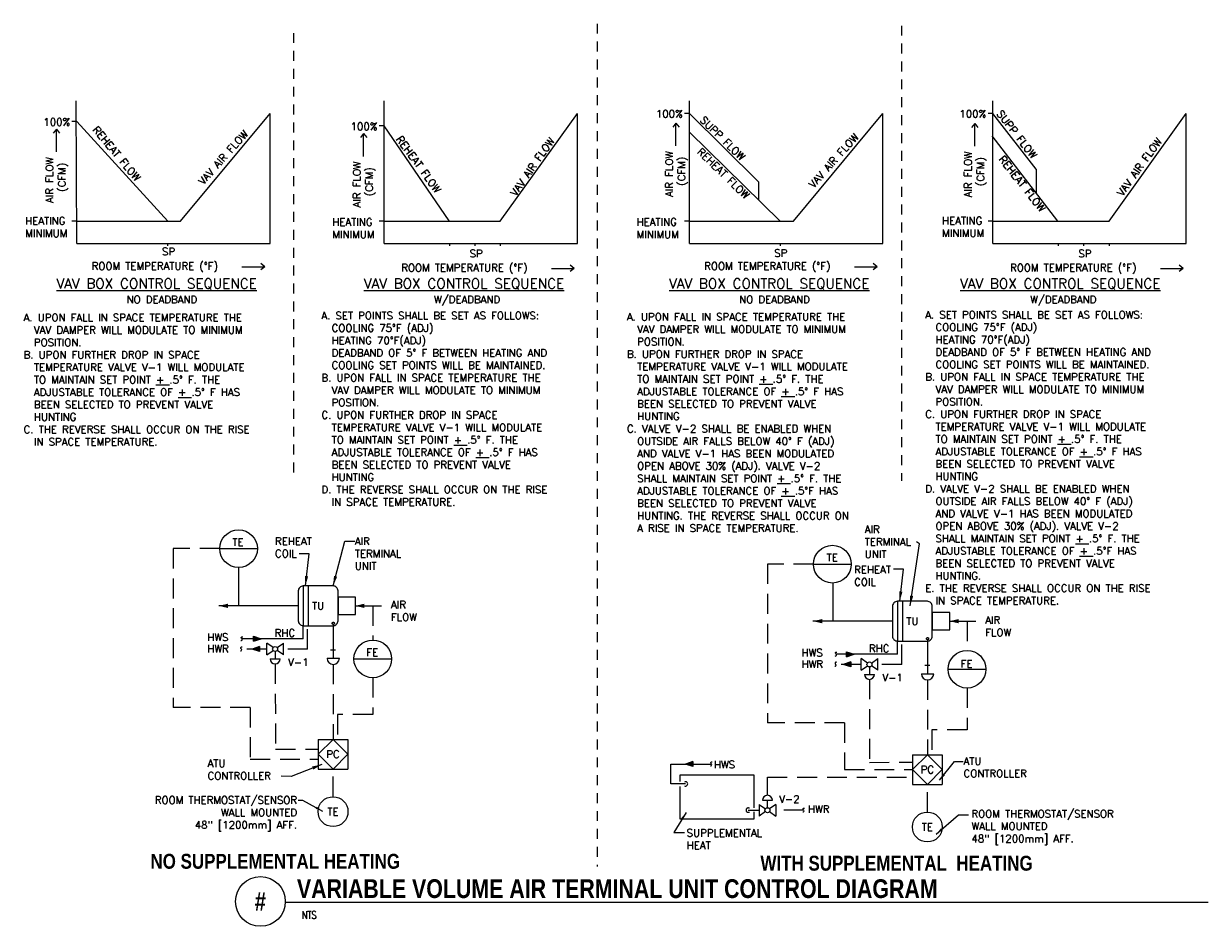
# Model space of a CAD drawing. Header units: inches. Extents: x 2.2 to 17.1, y -9.4 to 2.
import ezdxf
from ezdxf.enums import TextEntityAlignment as Align

# ---------------------------------------------------------------- set-up
doc = ezdxf.new("R2010")
doc.units = ezdxf.units.IN
doc.header["$MEASUREMENT"] = 0
doc.linetypes.add('HIDDEN', pattern=[0.375, 0.25, -0.125])
doc.linetypes.add('HIDDEN2', pattern=[0.1875, 0.125, -0.0625])
for name, color, linetype in [('M-DETL-DIMS', 2, 'Continuous'), ('M-DETL-HEVY', 5, 'Continuous'), ('M-DETL-MEDM', 4, 'Continuous'), ('M-DETL-TEXT', 2, 'Continuous'), ('M-DETL-THIN', 2, 'Continuous'), ('M-DETL-XTHN', 8, 'Continuous')]:
    doc.layers.add(name, color=color, linetype=linetype)
doc.styles.add('BOLD', font='bold.shx', dxfattribs={"width": 0.9})
doc.styles.add('Romans', font='romans.shx')
doc.dimstyles.new('VA-Dims', dxfattribs={"dimtxt": 0.09375, "dimasz": 0.09375, "dimexe": 0.09375, "dimexo": 0.03125, "dimgap": 0.02, "dimtad": 1, "dimdec": 5, "dimzin": 0, "dimdsep": 46, "dimlunit": 4, "dimtxsty": 'Romans', "dimblk": 'ARCHTICK', "dimcen": 0.09375, "dimclrd": 256, "dimclre": 256, "dimclrt": 256, "dimadec": 0, "dimazin": 0, "dimtfac": 1, "dimtdec": 5, "dimtofl": 0, "dimtmove": 0, "dimatfit": 3, "dimfxl": 1, "dimfrac": 2, "dimtolj": 1, "dimtzin": 0, "dimlwd": -1, "dimlwe": -1, "dimarcsym": 0})
doc.dimstyles.new('VA-Lead', dxfattribs={"dimtxt": 0.09375, "dimasz": 0.125, "dimexe": 0.125, "dimexo": 0.03125, "dimgap": 0.02, "dimtad": 1, "dimdec": 5, "dimzin": 0, "dimdsep": 46, "dimlunit": 4, "dimtxsty": 'Romans', "dimcen": 0.125, "dimclrd": 256, "dimclre": 256, "dimclrt": 256, "dimadec": 0, "dimazin": 0, "dimtfac": 1, "dimtdec": 5, "dimtofl": 0, "dimtmove": 0, "dimatfit": 3, "dimfxl": 1, "dimfrac": 2, "dimtolj": 1, "dimtzin": 0, "dimlwd": -1, "dimlwe": -1, "dimarcsym": 0})

# ---------------------------------------------------------------- blocks, each defined once
blk = doc.blocks.new('_ArchTick')
at = {"color": 0, "linetype": 'ByBlock', "const_width": 0.15}
blk.add_lwpolyline([(-0.5, -0.5), (0.5, 0.5)], dxfattribs=at)

msp = doc.modelspace()

# ---------------------------------------------------------------- hatches: boundary and pattern name
at = {"layer": 'M-DETL-MEDM', "linetype": 'Continuous'}
h = msp.add_hatch(color=256, dxfattribs=at)
h.paths.add_polyline_path([(5.119, -5.715), (5.119, -5.747), (5.213, -5.747)])
h.paths.add_polyline_path([(5.213, -5.747), (5.119, -5.747), (5.119, -5.778)])
h = msp.add_hatch(color=256, dxfattribs=at)
h.paths.add_polyline_path([(5.194, -5.906), (5.194, -5.875), (5.101, -5.875)])
h.paths.add_polyline_path([(5.101, -5.875), (5.194, -5.875), (5.194, -5.844)])
h = msp.add_hatch(color=256, dxfattribs=at)
h.paths.add_polyline_path([(12.574, -5.909), (12.574, -5.94), (12.668, -5.94)])
h.paths.add_polyline_path([(12.668, -5.94), (12.574, -5.94), (12.574, -5.972)])
h = msp.add_hatch(color=256, dxfattribs=at)
h.paths.add_polyline_path([(12.627, -6.1), (12.627, -6.069), (12.533, -6.069)])
h.paths.add_polyline_path([(12.533, -6.069), (12.627, -6.069), (12.627, -6.037)])
h = msp.add_hatch(color=256, dxfattribs=at)
h.paths.add_polyline_path([(10.643, -7.352), (10.643, -7.321), (10.549, -7.321)])
h.paths.add_polyline_path([(10.549, -7.321), (10.643, -7.321), (10.643, -7.289)])

# ---------------------------------------------------------------- linework, layer by layer
at = {"layer": 'M-DETL-DIMS'}
for p, q in [((2.898, -0.777), (2.889, 1.019)), ((6.76, -0.777), (6.76, 1.019)), ((10.598, -0.777), (10.598, 1.019)), ((14.413, -0.777), (14.413, 1.019)), ((2.898, 0.758), (2.836, 0.758)), ((4.04, -0.495), (2.898, 0.758)), ((4.2, -0.494), (5.328, 0.861)), ((5.328, -0.777), (5.328, 0.861)), ((8.22, -0.494), (9.191, 0.861)), ((9.191, -0.777), (9.191, 0.861)), ((10.598, 0.861), (10.537, 0.861)), ((10.598, 0.861), (11.466, -0.002)), ((11.907, -0.494), (13.028, 0.861)), ((13.028, -0.777), (13.028, 0.861)), ((14.413, 0.861), (14.352, 0.861)), ((14.956, 0.159), (14.413, 0.861)), ((15.874, -0.494), (16.844, 0.861)), ((16.844, -0.777), (16.844, 0.861)), ((2.64, 0.662), (2.6, 0.612)), ((2.64, 0.376), (2.64, 0.662)), ((2.64, 0.662), (2.68, 0.612)), ((6.503, 0.606), (6.463, 0.556)), ((6.503, 0.32), (6.503, 0.606)), ((6.503, 0.606), (6.543, 0.556)), ((6.76, 0.703), (6.699, 0.703)), ((7.579, -0.491), (6.76, 0.703)), ((10.428, 0.738), (10.388, 0.688)), ((10.428, 0.452), (10.428, 0.738)), ((10.428, 0.738), (10.468, 0.688)), ((11.739, -0.494), (10.598, 0.625)), ((14.185, 0.733), (14.145, 0.683)), ((14.185, 0.447), (14.185, 0.733)), ((14.185, 0.733), (14.225, 0.683)), ((15.231, -0.494), (14.404, 0.577)), ((14.956, 0.159), (14.956, -0.138)), ((11.466, -0.002), (11.466, -0.226)), ((2.898, -0.494), (2.836, -0.494)), ((2.898, -0.494), (4.2, -0.494)), ((6.76, -0.494), (6.699, -0.494)), ((6.76, -0.494), (8.22, -0.494)), ((10.598, -0.494), (10.537, -0.494)), ((10.598, -0.494), (11.907, -0.494)), ((14.413, -0.494), (14.352, -0.494)), ((14.413, -0.494), (15.874, -0.494)), ((2.898, -0.777), (5.328, -0.777)), ((4.039, -0.777), (4.039, -0.806)), ((6.76, -0.777), (9.191, -0.777)), ((7.581, -0.777), (7.581, -0.806)), ((7.901, -0.777), (7.901, -0.806)), ((8.221, -0.777), (8.221, -0.806)), ((10.598, -0.777), (13.028, -0.777)), ((11.739, -0.777), (11.739, -0.806)), ((14.413, -0.777), (16.844, -0.777)), ((15.234, -0.777), (15.234, -0.806)), ((15.554, -0.777), (15.554, -0.806)), ((15.875, -0.777), (15.875, -0.806)), ((5.259, -1.068), (5.209, -1.028)), ((12.959, -1.068), (12.909, -1.028)), ((4.973, -1.068), (5.259, -1.068)), ((5.259, -1.068), (5.209, -1.108)), ((8.865, -1.089), (9.15, -1.089)), ((9.15, -1.089), (9.1, -1.049)), ((9.15, -1.089), (9.1, -1.129)), ((12.673, -1.068), (12.959, -1.068)), ((12.959, -1.068), (12.909, -1.108)), ((16.518, -1.089), (16.804, -1.089)), ((16.804, -1.089), (16.754, -1.049)), ((16.804, -1.089), (16.754, -1.129)), ((5.517, -9.06), (17.121, -9.06))]:
    msp.add_line(p, q, dxfattribs=at)
at = {"layer": 'M-DETL-HEVY'}
for p, q in [((5.743, -5.082), (5.743, -5.582)), ((5.806, -5.082), (5.806, -5.582)), ((13.214, -5.275), (13.214, -5.775)), ((13.276, -5.275), (13.276, -5.775))]:
    msp.add_line(p, q, dxfattribs=at)
for points in [[(5.743, -5.582), (6.118, -5.582, 0.414214), (6.181, -5.519), (6.181, -5.144, 0.414214), (6.118, -5.082), (5.743, -5.082, 0.414214), (5.681, -5.144), (5.681, -5.519, 0.414214)], [(13.214, -5.775), (13.589, -5.775, 0.414214), (13.651, -5.713), (13.651, -5.338, 0.414214), (13.589, -5.275), (13.214, -5.275, 0.414214), (13.151, -5.338), (13.151, -5.713, 0.414214)]]:
    msp.add_lwpolyline(points, format="xyb", close=True, dxfattribs=at)
for points in [[(6.181, -5.442), (6.401, -5.442), (6.401, -5.222), (6.181, -5.222)], [(13.651, -5.635), (13.871, -5.635), (13.871, -5.415), (13.651, -5.415)]]:
    msp.add_lwpolyline(points, close=True, dxfattribs=at)
at = {"layer": 'M-DETL-MEDM'}
for p, q in [((4.693, -4.613), (5.168, -4.613)), ((4.931, -4.85), (4.931, -5.332)), ((12.158, -4.808), (12.632, -4.808)), ((12.401, -5.045), (12.401, -5.525)), ((5.364, -5.857), (5.286, -5.802)), ((5.286, -5.948), (5.286, -5.802)), ((5.415, -5.857), (5.494, -5.802)), ((5.494, -5.948), (5.494, -5.802)), ((5.286, -5.948), (5.364, -5.893)), ((5.39, -5.906), (5.39, -6)), ((5.494, -5.948), (5.415, -5.893)), ((6.086, -5.886), (6.15, -5.886)), ((6.121, -5.819), (6.121, -5.991)), ((5.327, -6), (5.452, -6)), ((6.043, -5.991), (6.199, -5.991)), ((6.381, -5.999), (6.855, -5.999)), ((12.835, -6.051), (12.756, -5.996)), ((12.756, -6.142), (12.756, -5.996)), ((12.756, -6.142), (12.835, -6.087)), ((12.861, -6.1), (12.861, -6.194)), ((12.886, -6.051), (12.965, -5.996)), ((12.965, -6.142), (12.886, -6.087)), ((12.965, -6.142), (12.965, -5.996)), ((13.557, -6.08), (13.621, -6.08)), ((13.592, -6.013), (13.592, -6.185)), ((12.798, -6.194), (12.923, -6.194)), ((13.514, -6.185), (13.67, -6.185)), ((13.851, -6.129), (14.325, -6.129)), ((5.931, -7.011), (6.306, -7.011)), ((5.931, -7.011), (5.931, -7.386)), ((6.118, -7.011), (5.931, -7.198)), ((6.306, -7.198), (6.118, -7.011)), ((6.306, -7.011), (6.306, -7.386)), ((5.931, -7.198), (6.118, -7.386)), ((6.118, -7.386), (6.306, -7.198)), ((13.401, -7.204), (13.776, -7.204)), ((13.401, -7.204), (13.401, -7.579)), ((13.589, -7.204), (13.401, -7.392)), ((13.776, -7.392), (13.589, -7.204)), ((13.776, -7.204), (13.776, -7.579)), ((5.931, -7.386), (6.306, -7.386)), ((13.401, -7.392), (13.589, -7.579)), ((13.589, -7.579), (13.776, -7.392)), ((10.476, -7.461), (10.476, -7.539)), ((13.401, -7.579), (13.776, -7.579)), ((11.475, -7.829), (11.554, -7.884)), ((11.475, -7.829), (11.475, -7.975)), ((11.517, -7.777), (11.642, -7.777)), ((11.579, -7.871), (11.579, -7.777)), ((11.683, -7.829), (11.605, -7.884)), ((11.683, -7.829), (11.683, -7.975)), ((11.554, -7.92), (11.475, -7.975)), ((11.605, -7.92), (11.683, -7.975))]:
    msp.add_line(p, q, dxfattribs=at)
at = {"layer": 'M-DETL-MEDM', "linetype": 'HIDDEN'}
for p, q in [((6.618, -5.332), (6.618, -5.762)), ((5.798, -5.875), (5.798, -5.582)), ((6.121, -5.565), (6.121, -5.819)), ((14.089, -5.525), (14.089, -5.891)), ((13.269, -6.069), (13.269, -5.775)), ((13.592, -5.759), (13.592, -6.013)), ((5.286, -5.875), (4.968, -5.875)), ((5.798, -5.875), (5.494, -5.875)), ((6.118, -6.069), (6.118, -7.011)), ((12.756, -6.069), (12.439, -6.069)), ((13.269, -6.069), (12.965, -6.069)), ((6.618, -6.236), (6.618, -6.698)), ((13.589, -6.263), (13.589, -7.204)), ((14.089, -6.366), (14.089, -6.892)), ((5.077, -6.61), (4.108, -6.61)), ((6.618, -6.698), (6.176, -6.698)), ((6.176, -6.698), (6.176, -7.011)), ((12.548, -6.803), (11.579, -6.803)), ((14.089, -6.892), (13.647, -6.892)), ((13.647, -6.892), (13.647, -7.204)), ((6.118, -7.729), (6.118, -7.386)), ((13.589, -7.923), (13.589, -7.579)), ((11.337, -7.901), (11.475, -7.901)), ((12.036, -7.902), (11.683, -7.902))]:
    msp.add_line(p, q, dxfattribs=at)
at = {"layer": 'M-DETL-MEDM', "linetype": 'Continuous'}
for p, q in [((5.743, -5.747), (5.743, -5.582)), ((5.743, -5.747), (4.973, -5.747)), ((5.119, -5.778), (5.119, -5.715)), ((5.119, -5.715), (5.213, -5.747)), ((5.119, -5.778), (5.213, -5.747)), ((13.214, -5.94), (13.214, -5.775)), ((5.194, -5.844), (5.101, -5.875)), ((5.194, -5.906), (5.101, -5.875)), ((5.194, -5.844), (5.194, -5.906)), ((13.214, -5.94), (12.444, -5.94)), ((12.574, -5.972), (12.574, -5.909)), ((12.574, -5.909), (12.668, -5.94)), ((12.574, -5.972), (12.668, -5.94)), ((12.627, -6.037), (12.533, -6.069)), ((12.627, -6.1), (12.533, -6.069)), ((12.627, -6.037), (12.627, -6.1)), ((10.643, -7.289), (10.549, -7.321)), ((10.643, -7.289), (10.643, -7.352)), ((10.366, -7.571), (10.366, -7.321)), ((10.366, -7.321), (10.866, -7.321)), ((10.643, -7.352), (10.549, -7.321)), ((10.549, -7.571), (10.366, -7.571))]:
    msp.add_line(p, q, dxfattribs=at)
at = {"layer": 'M-DETL-MEDM', "linetype": 'HIDDEN'}
for points in [[(4.693, -4.613), (4.108, -4.613), (4.108, -6.61)], [(12.158, -4.808), (11.579, -4.807), (11.579, -6.803)], [(5.39, -6.063), (5.395, -7.135), (5.931, -7.136)], [(12.861, -6.256), (12.86, -7.301), (13.401, -7.298)], [(5.077, -6.61), (5.077, -7.261), (5.931, -7.261)], [(12.548, -6.803), (12.548, -7.392), (13.401, -7.392)], [(11.579, -7.715), (11.579, -7.486), (13.401, -7.486)]]:
    msp.add_lwpolyline(points, dxfattribs=at)
at = {"layer": 'M-DETL-MEDM', "linetype": 'Continuous'}
for points in [[(4.959, -5.769, 0.726997), (4.973, -5.747), (4.973, -5.747, -0.261361), (4.964, -5.732), (4.964, -5.732, -0.540265), (4.983, -5.721)], [(4.954, -5.897, 0.726997), (4.968, -5.875), (4.968, -5.875, -0.261361), (4.958, -5.86), (4.958, -5.86, -0.540265), (4.977, -5.849)], [(12.43, -5.963, 0.726997), (12.444, -5.94), (12.444, -5.94, -0.261361), (12.434, -5.926), (12.434, -5.926, -0.540265), (12.453, -5.914)], [(10.862, -7.343, 0.726997), (10.876, -7.321), (10.876, -7.321, -0.261361), (10.867, -7.306), (10.867, -7.306, -0.540265), (10.886, -7.295)]]:
    msp.add_lwpolyline(points, format="xyb", dxfattribs=at)
at = {"layer": 'M-DETL-MEDM', "linetype": 'HIDDEN'}
msp.add_lwpolyline([(12.425, -6.091, 0.726997), (12.439, -6.069), (12.439, -6.069, -0.261361), (12.429, -6.054), (12.429, -6.054, -0.540265), (12.448, -6.043)], format="xyb", dxfattribs=at)
at = {"layer": 'M-DETL-MEDM'}
for points in [[(11.411, -7.873), (11.411, -7.461), (10.476, -7.461)], [(10.476, -7.605), (10.476, -8.011), (11.411, -8.011), (11.411, -7.921)]]:
    msp.add_lwpolyline(points, dxfattribs=at)
for centre, radius in [((4.931, -4.613), 0.237), ((12.395, -4.808), 0.237), ((6.618, -5.999), 0.237), ((5.39, -5.875), 0.0312), ((14.088, -6.129), 0.237), ((12.861, -6.069), 0.0312), ((6.118, -7.92), 0.188), ((11.579, -7.902), 0.0312), ((13.589, -8.113), 0.188)]:
    msp.add_circle(centre, radius, dxfattribs=at)
at = {"layer": 'M-DETL-MEDM', "linetype": 'HIDDEN'}
for centre in [(6.121, -5.552), (13.592, -5.745)]:
    msp.add_circle(centre, 0.0138, dxfattribs=at)
at = {"layer": 'M-DETL-MEDM'}
for centre, radius, start, end in [((5.39, -6), 0.0625, 180, 0), ((6.121, -5.991), 0.0781, 180, 0), ((12.861, -6.194), 0.0625, 180, 0), ((13.592, -6.185), 0.0781, 180, 0), ((11.579, -7.777), 0.0625, 0, 180)]:
    msp.add_arc(centre, radius, start, end, dxfattribs=at)
at = {"layer": 'M-DETL-MEDM', "linetype": 'Continuous'}
msp.add_arc((10.549, -7.571), 0.0275, 238.3097, 122.2939, dxfattribs=at)
at = {"layer": 'M-DETL-MEDM', "linetype": 'HIDDEN'}
msp.add_arc((11.337, -7.901), 0.0275, 57.7061, 301.6903, dxfattribs=at)
at = {"layer": 'M-DETL-TEXT', "color": 5}
for p, q in [((5.681, -5.332), (4.681, -5.332)), ((6.396, -5.332), (6.728, -5.332)), ((13.151, -5.525), (12.151, -5.525)), ((13.867, -5.525), (14.199, -5.525))]:
    msp.add_line(p, q, dxfattribs=at)
at = {"layer": 'M-DETL-TEXT'}
msp.add_circle((5.205, -9.049), 0.313, dxfattribs=at)
at = {"layer": 'M-DETL-TEXT', "color": 5}
for points in [[(4.798, -5.359), (4.798, -5.305), (4.681, -5.332)], [(6.513, -5.359), (6.513, -5.305), (6.396, -5.332)], [(12.269, -5.552), (12.269, -5.498), (12.151, -5.525)], [(13.984, -5.552), (13.984, -5.498), (13.867, -5.525)]]:
    msp.add_solid(points, dxfattribs=at)
at = {"layer": 'M-DETL-THIN'}
msp.add_lwpolyline([(12.022, -7.924, 0.726997), (12.036, -7.902), (12.036, -7.902, -0.261361), (12.027, -7.887), (12.027, -7.887, -0.540265), (12.046, -7.876)], format="xyb", dxfattribs=at)
at = {"layer": 'M-DETL-XTHN', "linetype": 'HIDDEN2'}
for p, q in [((9.438, 1.988), (9.438, -8.608)), ((13.265, 1.963), (13.265, -3.761)), ((5.62, 1.871), (5.62, -3.713))]:
    msp.add_line(p, q, dxfattribs=at)

# ---------------------------------------------------------------- texts
at = {"layer": 'M-DETL-DIMS', "insert": (14.403, -7.674), "char_height": 0.0938, "attachment_point": 7, "style": 'Romans'}
msp.add_mtext('\\A1;', dxfattribs=at)
at = {"layer": 'M-DETL-TEXT', "style": 'Romans'}
for s, p in [('TE', (4.923, -4.53)), ('TE', (12.394, -4.724)), ('FE', (6.611, -5.916)), ('FE', (14.082, -6.06)), ('PC', (6.118, -7.198)), ('PC', (13.589, -7.392)), ('TE', (6.118, -7.92)), ('TE', (13.589, -8.113))]:
    msp.add_text(s, height=0.0938, dxfattribs=at).set_placement(p, align=Align.MIDDLE_CENTER)
at = {"layer": 'M-DETL-TEXT', "ltscale": 0.5, "style": 'BOLD', "width": 0.85}
for s, p in [('NO SUPPLEMENTAL HEATING', (3.823, -8.638)), (' WITH SUPPLEMENTAL  HEATING', (11.432, -8.662))]:
    msp.add_text(s, height=0.1875, dxfattribs=at).set_placement(p)
at = {"layer": 'M-DETL-TEXT'}
for s, height, style, width, p in [('VARIABLE VOLUME AIR TERMINAL UNIT CONTROL DIAGRAM', 0.23622, 'BOLD', 0.85, (5.664, -9.006)), ('NTS', 0.0938, 'Romans', 0.8, (5.725, -9.266))]:
    msp.add_text(s, height=height, dxfattribs=dict(at, style=style, width=width)).set_placement(p)
at = {"layer": 'M-DETL-TEXT', "style": 'BOLD', "width": 0.8}
msp.add_text('#', height=0.236, dxfattribs=at).set_placement((5.205, -9.049), align=Align.MIDDLE)
at = {"layer": 'M-DETL-TEXT', "style": 'Romans'}
for s, insert, char_height, width, attachment_point in [('100%', (10.177, 0.903), 0.0938, 0.71013, 1), ('100%', (13.992, 0.903), 0.0938, 0.71013, 1), ('100%', (2.477, 0.799), 0.0938, 0.71013, 1), ('100%', (6.339, 0.744), 0.0938, 0.71013, 1), ('HEATING MINIMUM', (2.248, -0.444), 0.09375, 0.71013, 1), ('HEATING MINIMUM', (13.774, -0.442), 0.09375, 0.71013, 1), ('HEATING MINIMUM', (6.109, -0.459), 0.09375, 0.71013, 1), ('HEATING MINIMUM', (9.934, -0.458), 0.09375, 0.71013, 1), ('SP', (3.968, -0.83), 0.0938, 0.85634, 1), ('SP', (7.835, -0.855), 0.0938, 0.85634, 1), ('SP', (11.664, -0.849), 0.0938, 0.85634, 1), ('SP', (15.488, -0.855), 0.0938, 0.85634, 1), ('ROOM TEMPERATURE (%%DF)', (3.084, -1.012), 0.09375, 1.81591, 1), ('ROOM TEMPERATURE (%%DF)', (6.976, -1.033), 0.09375, 1.81591, 1), ('ROOM TEMPERATURE (%%DF)', (10.784, -1.012), 0.09375, 1.81591, 1), ('ROOM TEMPERATURE (%%DF)', (14.629, -1.033), 0.09375, 1.81591, 1), ('{\\LVAV BOX CONTROL SEQUENCE}', (2.642, -1.217), 0.125, 2.93348, 1), ('{\\LVAV BOX CONTROL SEQUENCE}', (6.506, -1.217), 0.125, 2.93348, 1), ('{\\LVAV BOX CONTROL SEQUENCE}', (10.343, -1.217), 0.125, 2.93348, 1), ('{\\LVAV BOX CONTROL SEQUENCE}', (14.001, -1.217), 0.125, 2.93348, 1), ('NO DEADBAND', (3.523, -1.433), 0.09375, 1.81591, 1), ('W/DEADBAND', (7.387, -1.433), 0.0938, 1.81591, 1), ('NO DEADBAND', (11.224, -1.433), 0.09375, 1.81591, 1), ('W/DEADBAND', (14.882, -1.433), 0.0938, 1.81591, 1), ('A. SET POINTS SHALL BE SET AS FOLLOWS:\\P  COOLING 75%%DF (ADJ)\\P  HEATING 70%%DF(ADJ)\\P  DEADBAND OF 5%%D F BETWEEN HEATING AND \\P  COOLING SET POINTS WILL BE MAINTAINED.\\PB. UPON FALL IN SPACE TEMPERATURE THE\\P  VAV DAMPER WILL MODULATE TO MINIMUM \\P  POSITION.\\PC. UPON FURTHER DROP IN SPACE \\P  TEMPERATURE VALVE V-1 WILL MODULATE \\P  TO MAINTAIN SET POINT {\\L+} .5%%D F. THE \\P  ADJUSTABLE TOLERANCE OF {\\L+} .5%%D F HAS \\P  BEEN SELECTED TO PREVENT VALVE \\P  HUNTING\\PD. THE REVERSE SHALL OCCUR ON THE RISE \\P  IN SPACE TEMPERATURE.', (5.972, -1.635), 0.09375, 3.35147, 1), ('A. SET POINTS SHALL BE SET AS FOLLOWS:\\P  COOLING 75%%DF (ADJ)\\P  HEATING 70%%DF(ADJ)\\P  DEADBAND OF 5%%D F BETWEEN HEATING AND \\P  COOLING SET POINTS WILL BE MAINTAINED.\\PB. UPON FALL IN SPACE TEMPERATURE THE\\P  VAV DAMPER WILL MODULATE TO MINIMUM \\P  POSITION.\\PC. UPON FURTHER DROP IN SPACE \\P  TEMPERATURE VALVE V-1 WILL MODULATE \\P  TO MAINTAIN SET POINT {\\L+} .5%%D F. THE \\P  ADJUSTABLE TOLERANCE OF {\\L+} .5%%D F HAS \\P  BEEN SELECTED TO PREVENT VALVE \\P  HUNTING\\PD. VALVE V-2 SHALL BE ENABLED WHEN \\P  OUTSIDE AIR FALLS BELOW 40%%D F (ADJ) \\P  AND VALVE V-1 HAS BEEN MODULATED \\P  OPEN ABOVE 30% (ADJ). VALVE V-2\\P  SHALL MAINTAIN SET POINT {\\L+} .5%%D F. THE  \\P  ADJUSTABLE TOLERANCE OF {\\L+} .5%%DF HAS  \\P  BEEN SELECTED TO PREVENT VALVE \\P  HUNTING. \\PE. THE REVERSE SHALL OCCUR ON THE RISE \\P  IN SPACE TEMPERATURE.', (13.563, -1.625), 0.09375, 3.35147, 1), ('A. UPON FALL IN SPACE TEMPERATURE THE\\P  VAV DAMPER WILL MODULATE TO MINIMUM \\P  POSITION.\\PB. UPON FURTHER DROP IN SPACE \\P  TEMPERATURE VALVE V-1 WILL MODULATE \\P  TO MAINTAIN SET POINT {\\L+} .5%%D F. THE \\P  ADJUSTABLE TOLERANCE OF {\\L+} .5%%D F HAS \\P  BEEN SELECTED TO PREVENT VALVE\\P  HUNTING\\PC. THE REVERSE SHALL OCCUR ON THE RISE \\P  IN SPACE TEMPERATURE.', (2.229, -1.66), 0.09375, 3.35147, 1), ('A. UPON FALL IN SPACE TEMPERATURE THE\\P  VAV DAMPER WILL MODULATE TO MINIMUM \\P  POSITION.\\PB. UPON FURTHER DROP IN SPACE \\P  TEMPERATURE VALVE V-1 WILL MODULATE \\P  TO MAINTAIN SET POINT {\\L+} .5%%D F. THE \\P  ADJUSTABLE TOLERANCE OF {\\L+} .5%%D F HAS \\P  BEEN SELECTED TO PREVENT VALVE \\P  HUNTING\\PC. VALVE V-2 SHALL BE ENABLED WHEN \\P  OUTSIDE AIR FALLS BELOW 40%%D F (ADJ) \\P  AND VALVE V-1 HAS BEEN MODULATED \\P  OPEN ABOVE 30% (ADJ). VALVE V-2 \\P  SHALL MAINTAIN SET POINT {\\L+} .5%%D F. THE \\P  ADJUSTABLE TOLERANCE OF {\\L+} .5%%DF HAS  \\P  BEEN SELECTED TO PREVENT VALVE \\P  HUNTING. THE REVERSE SHALL OCCUR ON\\P  A RISE IN SPACE TEMPERATURE.', (9.813, -1.651), 0.09375, 3.35147, 1), ('AIR\\PTERMINAL UNIT', (12.802, -4.323), 0.09375, 0.71013, 1), ('REHEAT COIL', (5.389, -4.472), 0.09375, 0.71013, 1), ('AIR\\PTERMINAL UNIT', (6.392, -4.472), 0.09375, 0.71013, 1), ('REHEAT COIL', (12.669, -4.829), 0.09375, 0.71013, 1), ('TU', (5.931, -5.332), 0.0938, 0.56601, 5), ('AIR FLOW', (6.846, -5.27), 0.0938, 0.53285, 1), ('TU', (13.401, -5.525), 0.0938, 0.56601, 5), ('AIR FLOW', (14.317, -5.464), 0.0938, 0.53285, 1), ('RHC', (5.513, -5.673), 0.0938, 0.56601, 5), ('HWS', (4.538, -5.68), 0.0938, 0.26786, 1), ('RHC', (12.984, -5.867), 0.0938, 0.56601, 5), ('HWR', (4.538, -5.824), 0.0938, 0.36607, 1), ('HWS', (12.008, -5.874), 0.0938, 0.26786, 1), ('V-1', (5.553, -5.993), 0.0938, 0.24107, 1), ('HWR', (12.009, -6.018), 0.0938, 0.36607, 1), ('V-1', (13.024, -6.186), 0.0938, 0.24107, 1), ('ATU\\PCONTROLLER', (4.541, -7.266), 0.0938, 0.71013, 1), ('HWS', (10.907, -7.281), 0.0938, 0.26786, 1), ('ATU\\PCONTROLLER', (14.044, -7.237), 0.0938, 0.71013, 1), ('V-2', (11.726, -7.715), 0.0938, 0.26786, 1), ('HWR', (12.089, -7.841), 0.0938, 0.36607, 1), ('SUPPLEMENTAL\\PHEAT', (10.564, -8.141), 0.09375, 0.36607, 1)]:
    msp.add_mtext(s, dxfattribs=dict(at, insert=insert, char_height=char_height, width=width, attachment_point=attachment_point))
at = {"layer": 'M-DETL-TEXT', "attachment_point": 1, "style": 'Romans'}
for s, insert, char_height, width, rotation in [('SUPP FLOW', (14.529, 0.91), 0.0938, 1.08589, 307.9297), ('SUPP FLOW', (10.788, 0.833), 0.0938, 1.08589, 315.7924), ('REHEAT FLOW', (3.161, 0.71), 0.09375, 1.08589, 309.8286), ('VAV AIR FLOW', (4.416, 0.017), 0.09375, 1.08589, 48.1878), ('REHEAT FLOW', (6.98, 0.589), 0.09375, 1.08589, 306.1402), ('VAV AIR FLOW', (8.339, -0.134), 0.09375, 1.08589, 54.8922), ('VAV AIR FLOW', (12.089, -0.022), 0.09375, 1.08589, 48.1878), ('VAV AIR FLOW', (15.966, -0.133), 0.09375, 1.08589, 54.1152), ('\\pi0.02917;AIR FLOW \\P\\pi0.1698;(CFM)', (10.296, -0.218), 0.09375, 0.71013, 90), ('REHEAT FLOW', (10.752, 0.436), 0.09375, 1.08589, 315.7257), ('\\pi0.02917;AIR FLOW \\P\\pi0.1698;(CFM)', (14.053, -0.223), 0.09375, 0.71013, 90), ('REHEAT FLOW', (14.554, 0.338), 0.09375, 1.08589, 308.1748), ('\\pi0.02917;AIR FLOW \\P\\pi0.1698;(CFM)', (2.507, -0.294), 0.09375, 0.71013, 90), ('\\pi0.02917;AIR FLOW \\P\\pi0.1698;(CFM)', (6.37, -0.35), 0.09375, 0.71013, 90)]:
    msp.add_mtext(s, dxfattribs=dict(at, insert=insert, char_height=char_height, width=width, rotation=rotation))
at = {"layer": 'M-DETL-TEXT', "char_height": 0.09375, "style": 'Romans'}
for s, insert, attachment_point in [('ROOM THERMOSTAT/SENSOR\\PWALL MOUNTED\\P48" [1200mm] AFF.', (5.666, -7.727), 3), ('ROOM THERMOSTAT/SENSOR \\PWALL MOUNTED\\P48" [1200mm] AFF.', (14.144, -7.9), 1)]:
    msp.add_mtext(s, dxfattribs=dict(at, insert=insert, attachment_point=attachment_point))

# ---------------------------------------------------------------- leaders
at = {"layer": 'M-DETL-DIMS'}
for points in [[(13.741, -7.525), (13.931, -7.288), (14.038, -7.288)], [(5.99, -7.916), (5.74, -7.781), (5.678, -7.781)], [(10.556, -7.932), (10.402, -8.182), (10.535, -8.182)], [(13.701, -8.202), (13.979, -7.958), (14.106, -7.958)]]:
    msp.add_leader(points, dimstyle='VA-Dims', dxfattribs=at)
at = {"layer": 'M-DETL-TEXT'}
for points in [[(6.118, -5.082), (6.267, -4.519), (6.392, -4.519)], [(13.372, -5.331), (13.492, -4.551), (13.454, -4.529)], [(5.771, -5.082), (5.817, -4.676), (5.692, -4.676)], [(13.242, -5.275), (13.288, -4.87), (13.163, -4.87)], [(5.979, -7.326), (5.592, -7.477), (5.467, -7.475)]]:
    msp.add_leader(points, dimstyle='VA-Lead', dxfattribs=at)

doc.saveas('drawing.dxf')
